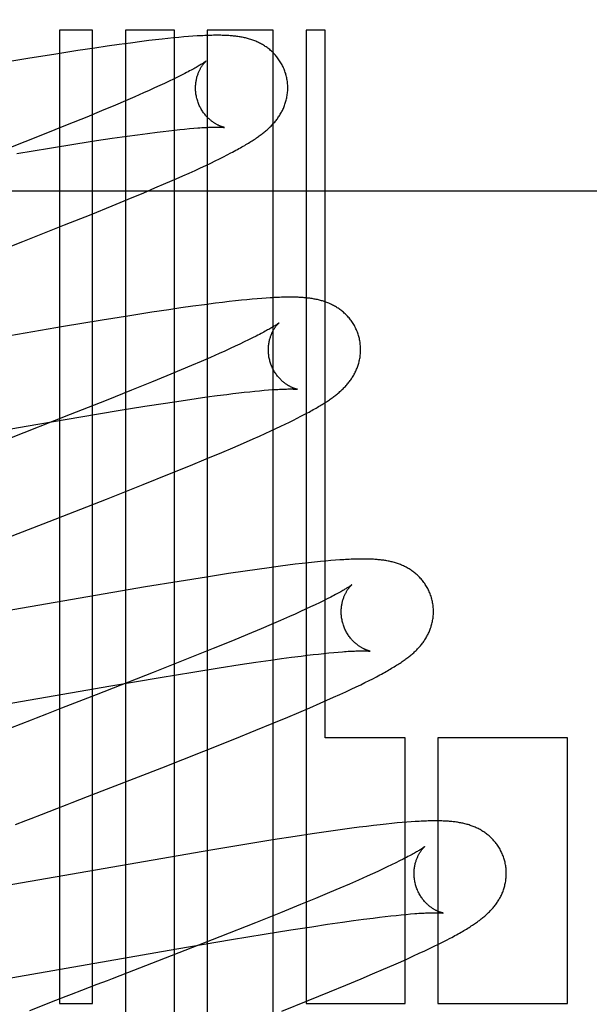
# Model space of a CAD drawing. Header units: inches. Extents: x 0 to 270, y 0 to 175.
# Tile 36 of 95: x 78.024 to 78.148, y 85.646 to 85.859. Entities that reach past the tile are written whole.
import ezdxf

# ---------------------------------------------------------------- set-up
doc = ezdxf.new("R2010")
doc.units = ezdxf.units.IN
doc.header["$LTSCALE"] = 14.84127
doc.header["$MEASUREMENT"] = 0
doc.linetypes.add('HIDDEN', pattern=[0.2, 0.1, -0.1])
doc.layers.add('DEFAULT_2', color=8, linetype='HIDDEN')

msp = doc.modelspace()

# ---------------------------------------------------------------- linework, layer by layer
at = {"layer": 'DEFAULT_2', "color": 8, "linetype": 'HIDDEN'}
for p, q in [((78.03309, 85.85717), (78.03309, 85.64612)), ((78.04023, 85.85717), (78.03309, 85.85717)), ((78.04023, 85.64612), (78.04023, 85.85717)), ((78.04737, 85.85717), (78.04737, 85.55138)), ((78.05797, 85.85717), (78.04737, 85.85717)), ((78.05797, 85.49793), (78.05797, 85.85717)), ((78.06511, 85.85717), (78.06511, 85.48831)), ((78.0794, 85.85717), (78.06511, 85.85717)), ((78.0794, 85.47305), (78.0794, 85.85717)), ((78.08654, 85.85717), (78.08654, 85.64612)), ((78.09069, 85.85717), (78.08654, 85.85717)), ((78.09069, 85.70372), (78.09069, 85.85717)), ((78.05245, 85.85491), (78.05091, 85.85472)), ((78.05391, 85.85508), (78.05245, 85.85491)), ((78.05529, 85.85524), (78.05391, 85.85508)), ((78.05658, 85.85538), (78.05529, 85.85524)), ((78.0578, 85.85551), (78.05658, 85.85538)), ((78.05894, 85.85561), (78.0578, 85.85551)), ((78.06001, 85.85571), (78.05894, 85.85561)), ((78.06103, 85.85579), (78.06001, 85.85571)), ((78.06198, 85.85586), (78.06103, 85.85579)), ((78.03704, 85.85275), (78.03225, 85.852)), ((78.04073, 85.85331), (78.03704, 85.85275)), ((78.04339, 85.8537), (78.04073, 85.85331)), ((78.04597, 85.85406), (78.04339, 85.8537)), ((78.04848, 85.8544), (78.04597, 85.85406)), ((78.05091, 85.85472), (78.04848, 85.8544)), ((78.02623, 85.85103), (78.0178, 85.84963)), ((78.03225, 85.852), (78.02623, 85.85103)), ((78.05778, 85.84658), (78.05684, 85.84612)), ((78.05866, 85.84701), (78.05778, 85.84658)), ((78.05949, 85.84742), (78.05866, 85.84701)), ((78.06025, 85.8478), (78.05949, 85.84742)), ((78.05251, 85.84413), (78.0513, 85.84359)), ((78.05368, 85.84466), (78.05251, 85.84413)), ((78.05479, 85.84516), (78.05368, 85.84466)), ((78.05584, 85.84565), (78.05479, 85.84516)), ((78.05684, 85.84612), (78.05584, 85.84565)), ((78.04937, 85.84274), (78.04734, 85.84186)), ((78.0513, 85.84359), (78.04937, 85.84274)), ((78.0452, 85.84095), (78.04218, 85.83968)), ((78.04734, 85.84186), (78.0452, 85.84095)), ((78.03899, 85.83835), (78.03476, 85.83663)), ((78.04218, 85.83968), (78.03899, 85.83835)), ((78.03476, 85.83663), (78.02939, 85.83446)), ((78.05798, 85.83551), (78.05912, 85.83563)), ((78.05912, 85.83563), (78.06019, 85.83574)), ((78.06019, 85.83574), (78.06121, 85.83583)), ((78.06121, 85.83583), (78.06216, 85.83591)), ((78.02939, 85.83446), (78.02175, 85.83143)), ((78.04109, 85.83323), (78.04449, 85.83374)), ((78.04449, 85.83374), (78.04771, 85.83421)), ((78.04771, 85.83421), (78.04999, 85.83452)), ((78.04999, 85.83452), (78.05217, 85.83481)), ((78.05217, 85.83481), (78.05423, 85.83507)), ((78.05423, 85.83507), (78.05554, 85.83523)), ((78.05554, 85.83523), (78.05679, 85.83538)), ((78.05679, 85.83538), (78.05798, 85.83551)), ((78.02385, 85.83046), (78.0309, 85.83162)), ((78.0309, 85.83162), (78.03661, 85.83254)), ((78.03661, 85.83254), (78.04109, 85.83323)), ((78.06682, 85.82884), (78.06775, 85.82929)), ((78.06775, 85.82929), (78.06862, 85.82973)), ((78.06862, 85.82973), (78.06944, 85.83015)), ((78.06944, 85.83015), (78.07022, 85.83055)), ((78.06245, 85.82678), (78.06365, 85.82733)), ((78.06365, 85.82733), (78.06478, 85.82786)), ((78.06478, 85.82786), (78.06584, 85.82836)), ((78.06584, 85.82836), (78.06682, 85.82884)), ((78.05611, 85.82397), (78.05838, 85.82496)), ((78.05838, 85.82496), (78.05981, 85.82559)), ((78.05981, 85.82559), (78.06117, 85.8262)), ((78.06117, 85.8262), (78.06245, 85.82678)), ((78.05134, 85.82194), (78.05376, 85.82296)), ((78.05376, 85.82296), (78.05611, 85.82397)), ((77.86889, 85.82237), (78.36889, 85.82237)), ((78.04798, 85.82053), (78.05134, 85.82194)), ((78.03991, 85.81724), (78.04448, 85.81909)), ((78.04448, 85.81909), (78.04798, 85.82053)), ((78.03418, 85.81495), (78.03991, 85.81724)), ((78.02512, 85.81137), (78.03418, 85.81495)), ((78.00909, 85.80513), (78.02512, 85.81137)), ((78.06197, 85.7973), (78.05939, 85.79693)), ((78.06448, 85.79764), (78.06197, 85.7973)), ((78.06688, 85.79795), (78.06448, 85.79764)), ((78.0684, 85.79814), (78.06688, 85.79795)), ((78.06984, 85.79831), (78.0684, 85.79814)), ((78.07121, 85.79846), (78.06984, 85.79831)), ((78.0725, 85.7986), (78.07121, 85.79846)), ((78.07371, 85.79873), (78.0725, 85.7986)), ((78.07484, 85.79883), (78.07371, 85.79873)), ((78.07591, 85.79893), (78.07484, 85.79883)), ((78.07691, 85.79901), (78.07591, 85.79893)), ((78.07785, 85.79908), (78.07691, 85.79901)), ((78.04831, 85.79525), (78.04232, 85.79429)), ((78.05308, 85.796), (78.04831, 85.79525)), ((78.05674, 85.79655), (78.05308, 85.796)), ((78.05939, 85.79693), (78.05674, 85.79655)), ((78.03393, 85.79289), (78.02064, 85.79062)), ((78.04232, 85.79429), (78.03393, 85.79289)), ((78.07568, 85.79083), (78.07488, 85.79043)), ((78.07111, 85.78862), (78.07003, 85.78812)), ((78.07214, 85.7891), (78.07111, 85.78862)), ((78.07312, 85.78957), (78.07214, 85.7891)), ((78.07403, 85.79001), (78.07312, 85.78957)), ((78.07488, 85.79043), (78.07403, 85.79001)), ((78.06769, 85.78706), (78.0658, 85.78623)), ((78.06889, 85.7876), (78.06769, 85.78706)), ((78.07003, 85.78812), (78.06889, 85.7876)), ((78.06168, 85.78445), (78.05945, 85.78351)), ((78.06379, 85.78536), (78.06168, 85.78445)), ((78.0658, 85.78623), (78.06379, 85.78536)), ((78.05633, 85.78221), (78.05304, 85.78085)), ((78.05945, 85.78351), (78.05633, 85.78221)), ((78.05304, 85.78085), (78.0487, 85.77909)), ((78.0487, 85.77909), (78.0432, 85.77688)), ((78.06502, 85.77763), (78.06722, 85.77792)), ((78.06722, 85.77792), (78.06931, 85.77819)), ((78.06931, 85.77819), (78.07064, 85.77836)), ((78.07064, 85.77836), (78.07191, 85.77851)), ((78.07191, 85.77851), (78.07313, 85.77865)), ((78.07313, 85.77865), (78.07429, 85.77878)), ((78.07429, 85.77878), (78.07539, 85.77889)), ((78.07539, 85.77889), (78.07644, 85.77899)), ((78.07644, 85.77899), (78.07742, 85.77908)), ((78.07742, 85.77908), (78.07834, 85.77915)), ((78.0432, 85.77688), (78.0354, 85.7738)), ((78.05153, 85.77561), (78.05604, 85.77631)), ((78.05604, 85.77631), (78.05946, 85.77683)), ((78.05946, 85.77683), (78.0627, 85.7773)), ((78.0627, 85.7773), (78.06502, 85.77763)), ((78.0354, 85.7738), (78.02186, 85.76851)), ((78.0377, 85.77334), (78.0458, 85.77469)), ((78.0458, 85.77469), (78.05153, 85.77561)), ((78.0854, 85.77344), (78.08613, 85.77382)), ((78.08613, 85.77382), (78.08682, 85.77419)), ((78.02582, 85.77131), (78.0377, 85.77334)), ((78.08103, 85.77129), (78.08201, 85.77175)), ((78.08201, 85.77175), (78.08293, 85.7722)), ((78.08293, 85.7722), (78.0838, 85.77263)), ((78.0838, 85.77263), (78.08462, 85.77304)), ((78.08462, 85.77304), (78.0854, 85.77344)), ((77.98744, 85.76461), (78.02582, 85.77131)), ((78.07642, 85.76916), (78.07768, 85.76973)), ((78.07768, 85.76973), (78.07887, 85.77028)), ((78.07887, 85.77028), (78.07999, 85.7708)), ((78.07999, 85.7708), (78.08103, 85.77129)), ((78.07063, 85.76663), (78.07293, 85.76762)), ((78.07293, 85.76762), (78.07508, 85.76857)), ((78.07508, 85.76857), (78.07642, 85.76916)), ((78.06489, 85.76421), (78.06822, 85.7656)), ((78.06822, 85.7656), (78.07063, 85.76663)), ((78.06143, 85.76278), (78.06489, 85.76421)), ((78.05123, 85.75866), (78.05692, 85.76094)), ((78.05692, 85.76094), (78.06143, 85.76278)), ((78.04326, 85.7555), (78.05123, 85.75866)), ((78.02954, 85.75014), (78.04326, 85.7555)), ((78.02186, 85.74717), (78.02954, 85.75014)), ((78.08705, 85.74168), (78.08564, 85.74152)), ((78.08838, 85.74182), (78.08705, 85.74168)), ((78.08963, 85.74195), (78.08838, 85.74182)), ((78.0908, 85.74206), (78.08963, 85.74195)), ((78.09188, 85.74215), (78.0908, 85.74206)), ((78.09288, 85.74223), (78.09188, 85.74215)), ((78.09382, 85.7423), (78.09288, 85.74223)), ((78.07331, 85.73987), (78.06968, 85.73933)), ((78.07594, 85.74025), (78.07331, 85.73987)), ((78.07849, 85.74061), (78.07594, 85.74025)), ((78.08098, 85.74094), (78.07849, 85.74061)), ((78.08259, 85.74115), (78.08098, 85.74094)), ((78.08415, 85.74134), (78.08259, 85.74115)), ((78.08564, 85.74152), (78.08415, 85.74134)), ((78.05898, 85.73764), (78.05169, 85.73643)), ((78.06493, 85.73859), (78.05898, 85.73764)), ((78.06968, 85.73933), (78.06493, 85.73859)), ((78.05169, 85.73643), (77.99276, 85.72621)), ((78.09028, 85.73344), (78.0894, 85.73301)), ((78.0911, 85.73385), (78.09028, 85.73344)), ((78.09186, 85.73424), (78.0911, 85.73385)), ((78.0853, 85.73109), (78.08413, 85.73056)), ((78.08641, 85.7316), (78.0853, 85.73109)), ((78.08746, 85.73209), (78.08641, 85.7316)), ((78.08846, 85.73256), (78.08746, 85.73209)), ((78.0894, 85.73301), (78.08846, 85.73256)), ((78.08099, 85.72918), (78.07896, 85.72829)), ((78.08292, 85.73002), (78.08099, 85.72918)), ((78.08413, 85.73056), (78.08292, 85.73002)), ((78.07681, 85.72738), (78.07379, 85.72611)), ((78.07896, 85.72829), (78.07681, 85.72738)), ((78.07059, 85.72478), (78.06637, 85.72306)), ((78.07379, 85.72611), (78.07059, 85.72478)), ((78.06637, 85.72306), (78.06099, 85.72089)), ((78.06099, 85.72089), (78.05334, 85.71785)), ((78.07563, 85.72009), (78.07887, 85.72056)), ((78.07887, 85.72056), (78.08117, 85.72089)), ((78.08117, 85.72089), (78.08337, 85.72118)), ((78.08337, 85.72118), (78.08544, 85.72145)), ((78.08544, 85.72145), (78.08676, 85.72161)), ((78.08676, 85.72161), (78.08803, 85.72176)), ((78.08803, 85.72176), (78.08923, 85.72189)), ((78.08923, 85.72189), (78.09039, 85.72202)), ((78.09039, 85.72202), (78.09148, 85.72213)), ((78.09148, 85.72213), (78.09251, 85.72223)), ((78.09251, 85.72223), (78.09348, 85.72231)), ((78.06198, 85.71796), (78.06771, 85.71888)), ((78.06771, 85.71888), (78.07222, 85.71958)), ((78.07222, 85.71958), (78.07563, 85.72009)), ((78.05334, 85.71785), (78.04104, 85.71304)), ((78.04419, 85.71497), (78.05491, 85.71679)), ((78.05491, 85.71679), (78.06198, 85.71796)), ((78.09929, 85.71569), (78.10016, 85.71613)), ((78.10016, 85.71613), (78.10099, 85.71654)), ((78.10099, 85.71654), (78.10176, 85.71695)), ((77.98802, 85.70522), (78.04419, 85.71497)), ((78.09513, 85.7137), (78.09629, 85.71424)), ((78.09629, 85.71424), (78.09736, 85.71475)), ((78.09736, 85.71475), (78.09836, 85.71523)), ((78.09836, 85.71523), (78.09929, 85.71569)), ((78.04104, 85.71304), (78.03352, 85.71012)), ((78.08958, 85.71121), (78.09105, 85.71186)), ((78.09105, 85.71186), (78.09249, 85.7125)), ((78.09249, 85.7125), (78.09386, 85.71312)), ((78.09386, 85.71312), (78.09513, 85.7137)), ((78.03352, 85.71012), (78.03023, 85.70885)), ((78.08498, 85.70922), (78.08733, 85.71023)), ((78.08733, 85.71023), (78.08958, 85.71121)), ((78.07917, 85.70679), (78.08254, 85.70819)), ((78.08254, 85.70819), (78.08498, 85.70922)), ((78.07108, 85.70349), (78.07566, 85.70535)), ((78.07566, 85.70535), (78.07917, 85.70679)), ((78.06436, 85.70081), (78.07108, 85.70349)), ((78.10797, 85.70372), (78.09069, 85.70372)), ((78.10797, 85.64612), (78.10797, 85.70372)), ((78.11511, 85.70372), (78.11511, 85.64612)), ((78.14322, 85.70372), (78.11511, 85.70372)), ((78.14322, 85.64612), (78.14322, 85.70372)), ((78.05524, 85.69722), (78.06436, 85.70081)), ((78.03915, 85.69096), (78.05524, 85.69722)), ((78.02916, 85.68709), (78.03251, 85.68839)), ((78.03251, 85.68839), (78.03473, 85.68925)), ((78.02692, 85.68623), (78.02916, 85.68709)), ((78.09642, 85.6841), (78.09394, 85.68377)), ((78.09804, 85.68431), (78.09642, 85.6841)), ((78.09963, 85.68451), (78.09804, 85.68431)), ((78.10115, 85.68469), (78.09963, 85.68451)), ((78.10257, 85.68486), (78.10115, 85.68469)), ((78.10389, 85.685), (78.10257, 85.68486)), ((78.10512, 85.68513), (78.10389, 85.685)), ((78.10627, 85.68524), (78.10512, 85.68513)), ((78.10734, 85.68533), (78.10627, 85.68524)), ((78.10835, 85.68542), (78.10734, 85.68533)), ((78.1093, 85.68549), (78.10835, 85.68542)), ((78.08412, 85.68233), (78.07931, 85.68158)), ((78.08782, 85.68289), (78.08412, 85.68233)), ((78.09138, 85.68341), (78.08782, 85.68289)), ((78.09394, 85.68377), (78.09138, 85.68341)), ((78.07327, 85.6806), (78.0659, 85.67937)), ((78.07931, 85.68158), (78.07327, 85.6806)), ((78.0659, 85.67937), (78.00087, 85.66812)), ((78.10411, 85.6757), (78.10311, 85.67523)), ((78.10506, 85.67616), (78.10411, 85.6757)), ((78.10595, 85.67659), (78.10506, 85.67616)), ((78.10678, 85.677), (78.10595, 85.67659)), ((78.10755, 85.67739), (78.10678, 85.677)), ((78.09975, 85.6737), (78.09789, 85.67287)), ((78.10092, 85.67422), (78.09975, 85.6737)), ((78.10204, 85.67474), (78.10092, 85.67422)), ((78.10311, 85.67523), (78.10204, 85.67474)), ((78.09591, 85.67201), (78.09383, 85.67111)), ((78.09789, 85.67287), (78.09591, 85.67201)), ((78.09163, 85.67018), (78.08855, 85.66889)), ((78.09383, 85.67111), (78.09163, 85.67018)), ((78.08529, 85.66754), (78.08099, 85.66579)), ((78.08855, 85.66889), (78.08529, 85.66754)), ((78.08099, 85.66579), (78.07553, 85.6636)), ((78.10107, 85.66463), (78.1024, 85.6648)), ((78.1024, 85.6648), (78.10367, 85.66495)), ((78.10367, 85.66495), (78.10489, 85.66509)), ((78.10489, 85.66509), (78.10605, 85.66521)), ((78.10605, 85.66521), (78.10715, 85.66533)), ((78.10715, 85.66533), (78.10819, 85.66542)), ((78.10819, 85.66542), (78.10917, 85.66551)), ((78.07553, 85.6636), (78.06779, 85.66053)), ((78.08322, 85.66205), (78.08775, 85.66275)), ((78.08775, 85.66275), (78.09119, 85.66327)), ((78.09119, 85.66327), (78.09445, 85.66374)), ((78.09445, 85.66374), (78.09677, 85.66407)), ((78.09677, 85.66407), (78.09897, 85.66436)), ((78.09897, 85.66436), (78.10107, 85.66463)), ((78.06779, 85.66053), (78.05431, 85.65527)), ((78.07036, 85.65994), (78.07746, 85.66112)), ((78.07746, 85.66112), (78.08322, 85.66205)), ((78.05847, 85.65792), (78.07036, 85.65994)), ((78.1133, 85.65803), (78.1143, 85.65852)), ((78.1143, 85.65852), (78.11524, 85.65898)), ((78.11524, 85.65898), (78.11611, 85.65942)), ((78.11611, 85.65942), (78.11694, 85.65984)), ((78.11694, 85.65984), (78.11772, 85.66024)), ((78.00325, 85.64833), (78.05847, 85.65792)), ((78.10847, 85.65579), (78.10982, 85.6564)), ((78.10982, 85.6564), (78.11107, 85.65698)), ((78.11107, 85.65698), (78.11223, 85.65752)), ((78.11223, 85.65752), (78.1133, 85.65803)), ((78.05431, 85.65527), (78.0478, 85.65274)), ((78.10329, 85.65351), (78.10556, 85.6545)), ((78.10556, 85.6545), (78.10704, 85.65515)), ((78.10704, 85.65515), (78.10847, 85.65579)), ((78.09849, 85.65147), (78.10093, 85.6525)), ((78.10093, 85.6525), (78.10329, 85.65351)), ((78.04117, 85.65018), (78.03782, 85.64888)), ((78.04339, 85.65104), (78.04117, 85.65018)), ((78.09159, 85.64861), (78.09511, 85.65006)), ((78.09511, 85.65006), (78.09849, 85.65147)), ((78.03782, 85.64888), (78.03557, 85.64802)), ((78.08699, 85.64675), (78.09159, 85.64861)), ((78.0322, 85.64671), (78.02655, 85.64452)), ((78.03309, 85.64612), (78.04023, 85.64612)), ((78.08123, 85.64444), (78.08699, 85.64675)), ((78.08654, 85.64612), (78.10797, 85.64612)), ((78.11511, 85.64612), (78.14322, 85.64612))]:
    msp.add_line(p, q, dxfattribs=at)
for points in [[(78.08216, 85.84755), (78.0821, 85.84776), (78.08202, 85.84801), (78.08194, 85.84826), (78.08185, 85.8485), (78.08175, 85.84874), (78.08165, 85.84898), (78.08154, 85.84922), (78.08143, 85.84945), (78.08131, 85.84968), (78.08119, 85.84991), (78.08106, 85.85013), (78.08092, 85.85035), (78.08078, 85.85057), (78.08064, 85.85078), (78.08049, 85.85099), (78.08034, 85.85119), (78.08019, 85.85139), (78.08003, 85.85158), (78.07986, 85.85177), (78.0797, 85.85196), (78.07953, 85.85213), (78.07935, 85.85231), (78.07918, 85.85248), (78.079, 85.85264), (78.07882, 85.85281), (78.07863, 85.85296), (78.07845, 85.85311), (78.07826, 85.85326), (78.07807, 85.8534), (78.07787, 85.85354), (78.07768, 85.85367), (78.07748, 85.8538), (78.07728, 85.85393), (78.07707, 85.85405), (78.07687, 85.85416), (78.07666, 85.85428), (78.07645, 85.85439), (78.07624, 85.85449), (78.07603, 85.85459), (78.07582, 85.85468), (78.07561, 85.85477), (78.07539, 85.85486), (78.07517, 85.85495), (78.07495, 85.85503), (78.07473, 85.8551), (78.07451, 85.85518), (78.07428, 85.85525), (78.07406, 85.85531), (78.07383, 85.85537), (78.07361, 85.85543), (78.07338, 85.85549), (78.07315, 85.85554), (78.07292, 85.85559), (78.07269, 85.85564), (78.07246, 85.85568), (78.07223, 85.85572), (78.072, 85.85576), (78.07176, 85.85579), (78.07152, 85.85583), (78.07128, 85.85586), (78.07104, 85.85589), (78.0708, 85.85591), (78.07055, 85.85594), (78.0703, 85.85596), (78.07004, 85.85598), (78.06978, 85.856), (78.06951, 85.85601), (78.06923, 85.85603), (78.06895, 85.85604), (78.06866, 85.85605), (78.06836, 85.85606), (78.06806, 85.85607), (78.06775, 85.85607), (78.06743, 85.85607), (78.0671, 85.85607), (78.06676, 85.85607), (78.06642, 85.85607), (78.06606, 85.85606), (78.0657, 85.85605), (78.06533, 85.85604), (78.06495, 85.85603), (78.06456, 85.85601), (78.06415, 85.85599), (78.06374, 85.85597), (78.06332, 85.85595), (78.06288, 85.85592), (78.06198, 85.85586)], [(78.06484, 85.85049), (78.06483, 85.85048), (78.06482, 85.85047), (78.0648, 85.85045), (78.06477, 85.85043), (78.06473, 85.8504), (78.06468, 85.85036), (78.06462, 85.85031), (78.06454, 85.85026), (78.06446, 85.85021), (78.06437, 85.85014), (78.06426, 85.85007), (78.06414, 85.84999), (78.06401, 85.84991), (78.06386, 85.84981), (78.0637, 85.84971), (78.06352, 85.84961), (78.06334, 85.84949), (78.06313, 85.84937), (78.06291, 85.84924), (78.06268, 85.84911), (78.06243, 85.84897), (78.06216, 85.84882), (78.06188, 85.84867), (78.06159, 85.84851), (78.06127, 85.84834), (78.06095, 85.84817), (78.06061, 85.84799), (78.06025, 85.8478)], [(78.06289, 85.84219), (78.06284, 85.84239), (78.06278, 85.84262), (78.06273, 85.84286), (78.06269, 85.84309), (78.06265, 85.84333), (78.06262, 85.84356), (78.0626, 85.84379), (78.06258, 85.84403), (78.06257, 85.84426), (78.06256, 85.84449), (78.06256, 85.84472), (78.06256, 85.84494), (78.06257, 85.84516), (78.06259, 85.84538), (78.06261, 85.8456), (78.06263, 85.84581), (78.06266, 85.84602), (78.0627, 85.84623), (78.06274, 85.84643), (78.06278, 85.84662), (78.06282, 85.84681), (78.06287, 85.847), (78.06292, 85.84718), (78.06298, 85.84736), (78.06303, 85.84753), (78.06309, 85.84769), (78.06315, 85.84785), (78.06321, 85.848), (78.06327, 85.84815), (78.06334, 85.8483), (78.0634, 85.84844), (78.06346, 85.84857), (78.06353, 85.8487), (78.0636, 85.84882), (78.06366, 85.84894), (78.06373, 85.84906), (78.0638, 85.84917), (78.06386, 85.84927), (78.06393, 85.84938), (78.06399, 85.84947), (78.06406, 85.84957), (78.06412, 85.84966), (78.06418, 85.84974), (78.06424, 85.84982), (78.0643, 85.8499), (78.06436, 85.84997), (78.06441, 85.85004), (78.06447, 85.8501), (78.06452, 85.85016), (78.06457, 85.85021), (78.06461, 85.85026), (78.06466, 85.8503), (78.06469, 85.85034), (78.06473, 85.85038), (78.06476, 85.85041), (78.06479, 85.85044), (78.06481, 85.85046), (78.06483, 85.85047), (78.06484, 85.85048), (78.06484, 85.85049)], [(78.07022, 85.83055), (78.07059, 85.83075), (78.07095, 85.83094), (78.0713, 85.83113), (78.07164, 85.83131), (78.07197, 85.8315), (78.07229, 85.83168), (78.07261, 85.83185), (78.07291, 85.83203), (78.07321, 85.8322), (78.07349, 85.83237), (78.07377, 85.83254), (78.07404, 85.8327), (78.07431, 85.83286), (78.07456, 85.83302), (78.07481, 85.83318), (78.07505, 85.83334), (78.07529, 85.83349), (78.07552, 85.83365), (78.07574, 85.8338), (78.07596, 85.83395), (78.07617, 85.8341), (78.07638, 85.83424), (78.07658, 85.83439), (78.07678, 85.83454), (78.07697, 85.83469), (78.07716, 85.83483), (78.07735, 85.83498), (78.07753, 85.83513), (78.07772, 85.83529), (78.0779, 85.83544), (78.07807, 85.83559), (78.07825, 85.83575), (78.07842, 85.83591), (78.07859, 85.83607), (78.07876, 85.83623), (78.07892, 85.8364), (78.07909, 85.83656), (78.07925, 85.83673), (78.07941, 85.83691), (78.07956, 85.83708), (78.07971, 85.83726), (78.07986, 85.83744), (78.08001, 85.83762), (78.08015, 85.83781), (78.08029, 85.83799), (78.08043, 85.83818), (78.08056, 85.83837), (78.08069, 85.83856), (78.08081, 85.83876), (78.08093, 85.83896), (78.08105, 85.83916), (78.08117, 85.83937), (78.08128, 85.83958), (78.08139, 85.83979), (78.08149, 85.84), (78.08159, 85.84022), (78.08168, 85.84044), (78.08177, 85.84066), (78.08186, 85.84088), (78.08194, 85.8411), (78.08202, 85.84133), (78.08209, 85.84156), (78.08215, 85.8418), (78.08222, 85.84203), (78.08227, 85.84227), (78.08233, 85.84251), (78.08237, 85.84276), (78.08242, 85.843), (78.08245, 85.84325), (78.08248, 85.8435), (78.08251, 85.84375), (78.08253, 85.844), (78.08254, 85.84426), (78.08255, 85.84452), (78.08255, 85.84477), (78.08255, 85.84503), (78.08253, 85.84529), (78.08252, 85.84554), (78.08249, 85.8458), (78.08246, 85.84606), (78.08243, 85.84632), (78.08238, 85.84657), (78.08233, 85.84683), (78.08228, 85.84708), (78.08222, 85.84734), (78.08216, 85.84755)], [(78.06884, 85.83609), (78.06884, 85.83609), (78.06885, 85.83609), (78.06884, 85.83609), (78.06883, 85.83609), (78.06881, 85.8361), (78.06878, 85.8361), (78.06874, 85.83611), (78.0687, 85.83612), (78.06866, 85.83613), (78.0686, 85.83615), (78.06855, 85.83616), (78.06848, 85.83618), (78.06841, 85.8362), (78.06834, 85.83622), (78.06826, 85.83625), (78.06818, 85.83628), (78.06809, 85.83631), (78.068, 85.83634), (78.06791, 85.83638), (78.06781, 85.83642), (78.06771, 85.83646), (78.06761, 85.83651), (78.06751, 85.83656), (78.0674, 85.83661), (78.06729, 85.83667), (78.06717, 85.83673), (78.06706, 85.83679), (78.06694, 85.83686), (78.06682, 85.83693), (78.06669, 85.83701), (78.06657, 85.83709), (78.06644, 85.83718), (78.06631, 85.83727), (78.06618, 85.83736), (78.06605, 85.83746), (78.06592, 85.83757), (78.06578, 85.83768), (78.06564, 85.83779), (78.06551, 85.83792), (78.06537, 85.83805), (78.06523, 85.83818), (78.06509, 85.83832), (78.06496, 85.83847), (78.06482, 85.83862), (78.06468, 85.83878), (78.06455, 85.83894), (78.06442, 85.83911), (78.06429, 85.83928), (78.06416, 85.83947), (78.06404, 85.83965), (78.06392, 85.83984), (78.0638, 85.84004), (78.06369, 85.84024), (78.06358, 85.84044), (78.06347, 85.84065), (78.06337, 85.84087), (78.06328, 85.84109), (78.06319, 85.84131), (78.0631, 85.84153), (78.06302, 85.84176), (78.06295, 85.84199), (78.06289, 85.84219)], [(78.06216, 85.83591), (78.06306, 85.83598), (78.06348, 85.83601), (78.06389, 85.83604), (78.06428, 85.83606), (78.06465, 85.83609), (78.065, 85.8361), (78.06533, 85.83612), (78.06564, 85.83613), (78.06593, 85.83614), (78.0662, 85.83615), (78.06646, 85.83616), (78.06671, 85.83616), (78.06694, 85.83616), (78.06715, 85.83616), (78.06735, 85.83616), (78.06754, 85.83616), (78.06771, 85.83616), (78.06787, 85.83615), (78.06802, 85.83615), (78.06815, 85.83614), (78.06827, 85.83614), (78.06838, 85.83613), (78.06848, 85.83613), (78.06856, 85.83612), (78.06863, 85.83611), (78.06869, 85.83611), (78.06874, 85.8361), (78.06878, 85.8361), (78.06881, 85.8361), (78.06883, 85.83609), (78.06884, 85.83609)], [(78.09795, 85.79076), (78.09789, 85.79097), (78.09781, 85.79122), (78.09773, 85.79146), (78.09764, 85.79171), (78.09754, 85.79195), (78.09744, 85.79219), (78.09733, 85.79242), (78.09722, 85.79266), (78.0971, 85.79289), (78.09698, 85.79311), (78.09685, 85.79333), (78.09672, 85.79355), (78.09658, 85.79377), (78.09644, 85.79398), (78.09629, 85.79419), (78.09614, 85.79439), (78.09598, 85.79459), (78.09583, 85.79478), (78.09566, 85.79497), (78.0955, 85.79515), (78.09533, 85.79533), (78.09515, 85.79551), (78.09498, 85.79568), (78.0948, 85.79584), (78.09462, 85.796), (78.09444, 85.79616), (78.09425, 85.79631), (78.09406, 85.79645), (78.09387, 85.7966), (78.09368, 85.79673), (78.09349, 85.79687), (78.09329, 85.797), (78.09309, 85.79712), (78.09288, 85.79725), (78.09268, 85.79736), (78.09247, 85.79747), (78.09226, 85.79758), (78.09206, 85.79769), (78.09185, 85.79779), (78.09163, 85.79788), (78.09142, 85.79797), (78.09121, 85.79806), (78.09099, 85.79814), (78.09077, 85.79823), (78.09055, 85.7983), (78.09033, 85.79838), (78.09011, 85.79845), (78.08988, 85.79851), (78.08966, 85.79858), (78.08943, 85.79863), (78.0892, 85.79869), (78.08897, 85.79874), (78.08874, 85.79879), (78.08851, 85.79884), (78.08828, 85.79888), (78.08805, 85.79892), (78.08782, 85.79896), (78.08758, 85.799), (78.08734, 85.79903), (78.0871, 85.79906), (78.08686, 85.79909), (78.08662, 85.79912), (78.08637, 85.79914), (78.08611, 85.79917), (78.08586, 85.79919), (78.08559, 85.7992), (78.08532, 85.79922), (78.08505, 85.79924), (78.08477, 85.79925), (78.08448, 85.79926), (78.08418, 85.79927), (78.08388, 85.79927), (78.08357, 85.79928), (78.08325, 85.79928), (78.08293, 85.79928), (78.08259, 85.79928), (78.08225, 85.79928), (78.0819, 85.79927), (78.08154, 85.79926), (78.08117, 85.79925), (78.08079, 85.79924), (78.08041, 85.79922), (78.08001, 85.7992), (78.0796, 85.79918), (78.07918, 85.79916), (78.07875, 85.79914), (78.07785, 85.79908)], [(78.08063, 85.79369), (78.08062, 85.79369), (78.08061, 85.79367), (78.08059, 85.79366), (78.08055, 85.79363), (78.08052, 85.7936), (78.08047, 85.79357), (78.08041, 85.79353), (78.08034, 85.79348), (78.08026, 85.79342), (78.08017, 85.79336), (78.08008, 85.7933), (78.07996, 85.79322), (78.07984, 85.79314), (78.07971, 85.79306), (78.07956, 85.79297), (78.07941, 85.79287), (78.07923, 85.79277), (78.07905, 85.79266), (78.07886, 85.79254), (78.07865, 85.79242), (78.07843, 85.79229), (78.07819, 85.79216), (78.07794, 85.79202), (78.07767, 85.79187), (78.07739, 85.79172), (78.07708, 85.79156), (78.07676, 85.79139), (78.07642, 85.79121), (78.07606, 85.79102), (78.07568, 85.79083)], [(78.07868, 85.7854), (78.07863, 85.7856), (78.07857, 85.78583), (78.07852, 85.78607), (78.07848, 85.7863), (78.07844, 85.78654), (78.07841, 85.78677), (78.07839, 85.78701), (78.07837, 85.78724), (78.07836, 85.78747), (78.07835, 85.7877), (78.07835, 85.78793), (78.07835, 85.78816), (78.07836, 85.78838), (78.07838, 85.7886), (78.0784, 85.78882), (78.07843, 85.78903), (78.07846, 85.78924), (78.07849, 85.78945), (78.07853, 85.78965), (78.07857, 85.78985), (78.07862, 85.79004), (78.07866, 85.79022), (78.07872, 85.7904), (78.07877, 85.79058), (78.07883, 85.79075), (78.07888, 85.79091), (78.07894, 85.79107), (78.07901, 85.79123), (78.07907, 85.79138), (78.07913, 85.79152), (78.0792, 85.79166), (78.07926, 85.79179), (78.07933, 85.79192), (78.0794, 85.79205), (78.07946, 85.79217), (78.07953, 85.79228), (78.07959, 85.79239), (78.07966, 85.7925), (78.07973, 85.7926), (78.07979, 85.7927), (78.07985, 85.79279), (78.07992, 85.79288), (78.07998, 85.79296), (78.08004, 85.79304), (78.0801, 85.79312), (78.08016, 85.79319), (78.08021, 85.79326), (78.08027, 85.79332), (78.08032, 85.79338), (78.08037, 85.79343), (78.08041, 85.79348), (78.08045, 85.79352), (78.08049, 85.79356), (78.08053, 85.79359), (78.08056, 85.79362), (78.08058, 85.79365), (78.0806, 85.79367), (78.08062, 85.79368), (78.08063, 85.79369), (78.08063, 85.79369)], [(78.08682, 85.77419), (78.08716, 85.77437), (78.08748, 85.77455), (78.08779, 85.77472), (78.08809, 85.77489), (78.08839, 85.77506), (78.08867, 85.77522), (78.08895, 85.77538), (78.08922, 85.77554), (78.08948, 85.7757), (78.08973, 85.77585), (78.08998, 85.776), (78.09022, 85.77615), (78.09046, 85.7763), (78.09069, 85.77645), (78.09092, 85.77659), (78.09114, 85.77674), (78.09135, 85.77688), (78.09156, 85.77703), (78.09177, 85.77717), (78.09197, 85.77731), (78.09217, 85.77746), (78.09237, 85.7776), (78.09256, 85.77774), (78.09275, 85.77789), (78.09294, 85.77803), (78.09312, 85.77818), (78.09331, 85.77833), (78.09349, 85.77848), (78.09367, 85.77863), (78.09385, 85.77879), (78.09402, 85.77894), (78.0942, 85.7791), (78.09437, 85.77926), (78.09454, 85.77943), (78.0947, 85.77959), (78.09487, 85.77976), (78.09503, 85.77993), (78.09519, 85.7801), (78.09534, 85.78028), (78.0955, 85.78046), (78.09565, 85.78064), (78.09579, 85.78082), (78.09593, 85.781), (78.09607, 85.78119), (78.09621, 85.78138), (78.09634, 85.78157), (78.09647, 85.78176), (78.0966, 85.78196), (78.09672, 85.78216), (78.09684, 85.78236), (78.09695, 85.78257), (78.09707, 85.78278), (78.09717, 85.78299), (78.09728, 85.7832), (78.09738, 85.78342), (78.09747, 85.78364), (78.09756, 85.78386), (78.09765, 85.78408), (78.09773, 85.7843), (78.0978, 85.78453), (78.09788, 85.78476), (78.09794, 85.785), (78.09801, 85.78523), (78.09806, 85.78547), (78.09812, 85.78571), (78.09816, 85.78596), (78.09821, 85.7862), (78.09824, 85.78645), (78.09827, 85.7867), (78.0983, 85.78696), (78.09832, 85.78721), (78.09833, 85.78746), (78.09834, 85.78772), (78.09834, 85.78798), (78.09834, 85.78823), (78.09832, 85.78849), (78.09831, 85.78875), (78.09828, 85.78901), (78.09825, 85.78927), (78.09822, 85.78952), (78.09817, 85.78978), (78.09813, 85.79004), (78.09807, 85.79029), (78.09801, 85.79054), (78.09795, 85.79076)], [(78.08464, 85.7793), (78.08463, 85.7793), (78.08461, 85.7793), (78.08459, 85.77931), (78.08456, 85.77931), (78.08452, 85.77932), (78.08448, 85.77933), (78.08443, 85.77934), (78.08438, 85.77936), (78.08432, 85.77938), (78.08425, 85.77939), (78.08418, 85.77942), (78.08411, 85.77944), (78.08403, 85.77947), (78.08395, 85.77949), (78.08386, 85.77953), (78.08377, 85.77956), (78.08368, 85.7796), (78.08358, 85.77964), (78.08348, 85.77968), (78.08338, 85.77973), (78.08327, 85.77978), (78.08317, 85.77983), (78.08305, 85.77989), (78.08294, 85.77995), (78.08282, 85.78002), (78.08271, 85.78008), (78.08259, 85.78016), (78.08246, 85.78023), (78.08234, 85.78031), (78.08221, 85.7804), (78.08208, 85.78049), (78.08195, 85.78059), (78.08182, 85.78069), (78.08169, 85.78079), (78.08155, 85.7809), (78.08142, 85.78102), (78.08128, 85.78114), (78.08114, 85.78127), (78.08101, 85.7814), (78.08087, 85.78154), (78.08073, 85.78169), (78.0806, 85.78184), (78.08046, 85.782), (78.08033, 85.78216), (78.0802, 85.78233), (78.08007, 85.78251), (78.07994, 85.78269), (78.07982, 85.78287), (78.0797, 85.78306), (78.07958, 85.78326), (78.07947, 85.78346), (78.07936, 85.78366), (78.07926, 85.78387), (78.07916, 85.78408), (78.07906, 85.7843), (78.07898, 85.78452), (78.07889, 85.78474), (78.07881, 85.78497), (78.07874, 85.7852), (78.07868, 85.7854)], [(78.07834, 85.77915), (78.0792, 85.77922), (78.07961, 85.77925), (78.08, 85.77927), (78.08037, 85.77929), (78.08073, 85.77931), (78.08107, 85.77933), (78.08139, 85.77934), (78.0817, 85.77935), (78.08199, 85.77936), (78.08227, 85.77936), (78.08253, 85.77937), (78.08277, 85.77937), (78.08299, 85.77937), (78.0832, 85.77937), (78.08339, 85.77937), (78.08357, 85.77937), (78.08372, 85.77936), (78.08387, 85.77936), (78.084, 85.77935), (78.08411, 85.77935), (78.08421, 85.77934), (78.0843, 85.77933), (78.08438, 85.77933), (78.08445, 85.77932), (78.0845, 85.77932), (78.08455, 85.77931), (78.08458, 85.77931), (78.08461, 85.7793), (78.08463, 85.7793), (78.08464, 85.7793)], [(78.11374, 85.73397), (78.11368, 85.73418), (78.1136, 85.73443), (78.11352, 85.73467), (78.11343, 85.73492), (78.11333, 85.73516), (78.11323, 85.7354), (78.11312, 85.73563), (78.11301, 85.73587), (78.11289, 85.7361), (78.11277, 85.73632), (78.11264, 85.73655), (78.11251, 85.73677), (78.11237, 85.73698), (78.11223, 85.73719), (78.11208, 85.7374), (78.11193, 85.7376), (78.11177, 85.7378), (78.11161, 85.73799), (78.11145, 85.73818), (78.11128, 85.73837), (78.11111, 85.73855), (78.11094, 85.73872), (78.11076, 85.73889), (78.11059, 85.73906), (78.1104, 85.73922), (78.11022, 85.73937), (78.11004, 85.73952), (78.10985, 85.73967), (78.10966, 85.73981), (78.10946, 85.73995), (78.10927, 85.74008), (78.10907, 85.74021), (78.10887, 85.74034), (78.10866, 85.74046), (78.10846, 85.74058), (78.10825, 85.74069), (78.10804, 85.7408), (78.10783, 85.7409), (78.10762, 85.741), (78.10741, 85.7411), (78.1072, 85.74119), (78.10699, 85.74127), (78.10677, 85.74136), (78.10655, 85.74144), (78.10633, 85.74152), (78.10611, 85.74159), (78.10588, 85.74166), (78.10566, 85.74173), (78.10543, 85.74179), (78.1052, 85.74185), (78.10498, 85.7419), (78.10475, 85.74196), (78.10452, 85.74201), (78.10429, 85.74205), (78.10406, 85.7421), (78.10383, 85.74214), (78.10359, 85.74217), (78.10336, 85.74221), (78.10312, 85.74224), (78.10289, 85.74227), (78.10265, 85.7423), (78.10241, 85.74233), (78.10217, 85.74235), (78.10192, 85.74237), (78.10167, 85.74239), (78.10142, 85.74241), (78.10116, 85.74243), (78.1009, 85.74244), (78.10064, 85.74245), (78.10037, 85.74246), (78.10009, 85.74247), (78.09981, 85.74248), (78.09953, 85.74249), (78.09924, 85.74249), (78.09894, 85.74249), (78.09863, 85.74249), (78.09832, 85.74249), (78.098, 85.74248), (78.09767, 85.74248), (78.09733, 85.74247), (78.09699, 85.74246), (78.09663, 85.74245), (78.09627, 85.74243), (78.09589, 85.74242), (78.0955, 85.7424), (78.0951, 85.74238), (78.09469, 85.74235), (78.09382, 85.7423)], [(78.09642, 85.7369), (78.09642, 85.7369), (78.0964, 85.73688), (78.09638, 85.73687), (78.09635, 85.73684), (78.0963, 85.73681), (78.09626, 85.73677), (78.0962, 85.73673), (78.09613, 85.73668), (78.09604, 85.73662), (78.09595, 85.73656), (78.09585, 85.73649), (78.09573, 85.73641), (78.0956, 85.73633), (78.09546, 85.73624), (78.0953, 85.73614), (78.09513, 85.73604), (78.09494, 85.73592), (78.09474, 85.7358), (78.09452, 85.73568), (78.09428, 85.73554), (78.09403, 85.7354), (78.09377, 85.73525), (78.09349, 85.7351), (78.0932, 85.73494), (78.09289, 85.73477), (78.09256, 85.7346), (78.09222, 85.73442), (78.09186, 85.73424)], [(78.09447, 85.72861), (78.09442, 85.72881), (78.09437, 85.72904), (78.09432, 85.72927), (78.09427, 85.72951), (78.09423, 85.72974), (78.0942, 85.72998), (78.09418, 85.73021), (78.09416, 85.73045), (78.09415, 85.73068), (78.09414, 85.73091), (78.09414, 85.73114), (78.09414, 85.73136), (78.09415, 85.73159), (78.09417, 85.73181), (78.09419, 85.73202), (78.09422, 85.73224), (78.09425, 85.73245), (78.09428, 85.73265), (78.09432, 85.73285), (78.09436, 85.73305), (78.09441, 85.73324), (78.09445, 85.73342), (78.0945, 85.7336), (78.09456, 85.73378), (78.09461, 85.73395), (78.09467, 85.73411), (78.09473, 85.73427), (78.09479, 85.73443), (78.09486, 85.73458), (78.09492, 85.73472), (78.09498, 85.73486), (78.09505, 85.73499), (78.09512, 85.73512), (78.09518, 85.73525), (78.09525, 85.73537), (78.09531, 85.73548), (78.09538, 85.73559), (78.09545, 85.7357), (78.09551, 85.7358), (78.09558, 85.7359), (78.09564, 85.73599), (78.0957, 85.73608), (78.09577, 85.73616), (78.09583, 85.73624), (78.09589, 85.73632), (78.09594, 85.73639), (78.096, 85.73646), (78.09605, 85.73652), (78.0961, 85.73658), (78.09615, 85.73663), (78.0962, 85.73668), (78.09624, 85.73673), (78.09628, 85.73677), (78.09631, 85.7368), (78.09634, 85.73683), (78.09637, 85.73686), (78.09639, 85.73688), (78.09641, 85.73689), (78.09642, 85.7369), (78.09642, 85.7369)], [(78.10176, 85.71695), (78.10214, 85.71715), (78.1025, 85.71734), (78.10285, 85.71753), (78.1032, 85.71772), (78.10353, 85.7179), (78.10386, 85.71808), (78.10417, 85.71826), (78.10448, 85.71844), (78.10478, 85.71861), (78.10507, 85.71879), (78.10535, 85.71895), (78.10563, 85.71912), (78.1059, 85.71929), (78.10615, 85.71945), (78.10641, 85.71961), (78.10665, 85.71977), (78.10689, 85.71992), (78.10712, 85.72008), (78.10734, 85.72023), (78.10756, 85.72038), (78.10777, 85.72053), (78.10798, 85.72068), (78.10818, 85.72083), (78.10838, 85.72097), (78.10857, 85.72112), (78.10876, 85.72127), (78.10895, 85.72142), (78.10914, 85.72157), (78.10932, 85.72172), (78.1095, 85.72187), (78.10967, 85.72203), (78.10985, 85.72218), (78.11002, 85.72234), (78.11019, 85.7225), (78.11036, 85.72266), (78.11052, 85.72283), (78.11068, 85.723), (78.11084, 85.72317), (78.111, 85.72334), (78.11116, 85.72351), (78.11131, 85.72369), (78.11146, 85.72387), (78.1116, 85.72405), (78.11174, 85.72424), (78.11188, 85.72442), (78.11202, 85.72461), (78.11215, 85.7248), (78.11228, 85.72499), (78.1124, 85.72519), (78.11252, 85.72539), (78.11264, 85.72559), (78.11276, 85.7258), (78.11287, 85.72601), (78.11297, 85.72622), (78.11308, 85.72643), (78.11318, 85.72665), (78.11327, 85.72687), (78.11336, 85.72709), (78.11344, 85.72731), (78.11352, 85.72753), (78.1136, 85.72776), (78.11367, 85.72799), (78.11374, 85.72822), (78.1138, 85.72846), (78.11386, 85.7287), (78.11391, 85.72894), (78.11396, 85.72918), (78.114, 85.72943), (78.11404, 85.72968), (78.11407, 85.72993), (78.11409, 85.73018), (78.11411, 85.73043), (78.11412, 85.73068), (78.11413, 85.73094), (78.11413, 85.73119), (78.11413, 85.73145), (78.11412, 85.73171), (78.1141, 85.73197), (78.11407, 85.73222), (78.11404, 85.73248), (78.11401, 85.73274), (78.11396, 85.73299), (78.11392, 85.73325), (78.11386, 85.7335), (78.1138, 85.73375), (78.11374, 85.73397)], [(78.10042, 85.72251), (78.10043, 85.72251), (78.10042, 85.72251), (78.10041, 85.72251), (78.10039, 85.72252), (78.10036, 85.72252), (78.10032, 85.72253), (78.10028, 85.72254), (78.10023, 85.72255), (78.10018, 85.72256), (78.10012, 85.72258), (78.10006, 85.7226), (78.09999, 85.72262), (78.09992, 85.72264), (78.09984, 85.72267), (78.09976, 85.7227), (78.09967, 85.72273), (78.09958, 85.72276), (78.09949, 85.7228), (78.09939, 85.72284), (78.09929, 85.72288), (78.09919, 85.72293), (78.09908, 85.72298), (78.09897, 85.72303), (78.09886, 85.72309), (78.09875, 85.72315), (78.09863, 85.72321), (78.09851, 85.72328), (78.09839, 85.72336), (78.09827, 85.72343), (78.09814, 85.72351), (78.09802, 85.7236), (78.09789, 85.72369), (78.09776, 85.72378), (78.09763, 85.72388), (78.09749, 85.72399), (78.09736, 85.7241), (78.09722, 85.72422), (78.09708, 85.72434), (78.09695, 85.72447), (78.09681, 85.7246), (78.09667, 85.72474), (78.09653, 85.72489), (78.0964, 85.72504), (78.09626, 85.7252), (78.09613, 85.72536), (78.096, 85.72553), (78.09587, 85.72571), (78.09574, 85.72589), (78.09562, 85.72607), (78.0955, 85.72626), (78.09538, 85.72646), (78.09527, 85.72666), (78.09516, 85.72687), (78.09505, 85.72707), (78.09495, 85.72729), (78.09486, 85.72751), (78.09477, 85.72773), (78.09468, 85.72795), (78.09461, 85.72818), (78.09453, 85.72841), (78.09447, 85.72861)], [(78.09348, 85.72231), (78.0944, 85.72238), (78.09483, 85.72242), (78.09524, 85.72244), (78.09564, 85.72247), (78.09601, 85.72249), (78.09637, 85.72251), (78.0967, 85.72253), (78.09702, 85.72254), (78.09732, 85.72255), (78.0976, 85.72256), (78.09786, 85.72257), (78.09811, 85.72257), (78.09835, 85.72258), (78.09857, 85.72258), (78.09878, 85.72258), (78.09898, 85.72258), (78.09916, 85.72258), (78.09933, 85.72258), (78.09948, 85.72257), (78.09963, 85.72257), (78.09976, 85.72256), (78.09987, 85.72256), (78.09998, 85.72255), (78.10007, 85.72254), (78.10015, 85.72254), (78.10022, 85.72253), (78.10028, 85.72253), (78.10033, 85.72252), (78.10037, 85.72252), (78.1004, 85.72251), (78.10042, 85.72251), (78.10042, 85.72251)], [(78.02692, 85.70757), (78.02469, 85.70671), (78.02246, 85.70584)], [(78.03023, 85.70885), (78.02802, 85.70799), (78.02692, 85.70757)], [(78.03473, 85.68925), (78.03584, 85.68968), (78.03915, 85.69096)], [(78.02356, 85.68493), (78.0258, 85.6858), (78.02692, 85.68623)], [(78.12953, 85.67717), (78.12947, 85.67739), (78.12939, 85.67764), (78.12931, 85.67788), (78.12922, 85.67813), (78.12912, 85.67837), (78.12902, 85.67861), (78.12891, 85.67885), (78.1288, 85.67908), (78.12868, 85.67931), (78.12856, 85.67954), (78.12843, 85.67976), (78.12829, 85.67998), (78.12815, 85.6802), (78.12801, 85.68041), (78.12786, 85.68062), (78.12771, 85.68082), (78.12756, 85.68102), (78.1274, 85.68121), (78.12723, 85.6814), (78.12706, 85.68159), (78.12689, 85.68177), (78.12672, 85.68194), (78.12654, 85.68211), (78.12637, 85.68228), (78.12618, 85.68244), (78.126, 85.68259), (78.12581, 85.68274), (78.12563, 85.68289), (78.12543, 85.68303), (78.12524, 85.68317), (78.12504, 85.6833), (78.12484, 85.68343), (78.12464, 85.68356), (78.12444, 85.68368), (78.12423, 85.6838), (78.12402, 85.68391), (78.12382, 85.68402), (78.12361, 85.68412), (78.12339, 85.68422), (78.12318, 85.68431), (78.12297, 85.6844), (78.12275, 85.68449), (78.12254, 85.68458), (78.12232, 85.68466), (78.12209, 85.68473), (78.12187, 85.68481), (78.12165, 85.68488), (78.12142, 85.68494), (78.12119, 85.685), (78.12097, 85.68506), (78.12074, 85.68512), (78.12051, 85.68517), (78.12028, 85.68522), (78.12005, 85.68527), (78.11981, 85.68531), (78.11958, 85.68535), (78.11934, 85.68539), (78.11911, 85.68542), (78.11887, 85.68546), (78.11863, 85.68549), (78.11838, 85.68552), (78.11814, 85.68554), (78.11789, 85.68557), (78.11763, 85.68559), (78.11737, 85.68561), (78.11711, 85.68563), (78.11683, 85.68564), (78.11656, 85.68566), (78.11627, 85.68567), (78.11598, 85.68568), (78.11568, 85.68569), (78.11538, 85.68569), (78.11506, 85.6857), (78.11474, 85.6857), (78.11441, 85.6857), (78.11407, 85.6857), (78.11373, 85.68569), (78.11337, 85.68569), (78.11301, 85.68568), (78.11264, 85.68566), (78.11226, 85.68565), (78.11187, 85.68564), (78.11146, 85.68562), (78.11105, 85.6856), (78.11063, 85.68557), (78.1102, 85.68555), (78.1093, 85.68549)], [(78.11221, 85.68011), (78.11221, 85.6801), (78.11219, 85.68009), (78.11217, 85.68007), (78.11214, 85.68005), (78.1121, 85.68002), (78.11205, 85.67998), (78.11199, 85.67994), (78.11192, 85.6799), (78.11185, 85.67984), (78.11176, 85.67978), (78.11167, 85.67972), (78.11156, 85.67965), (78.11144, 85.67957), (78.11131, 85.67949), (78.11117, 85.6794), (78.11101, 85.6793), (78.11084, 85.6792), (78.11066, 85.67909), (78.11045, 85.67897), (78.11024, 85.67884), (78.11001, 85.67871), (78.10976, 85.67857), (78.10949, 85.67842), (78.10921, 85.67827), (78.10891, 85.67811), (78.10859, 85.67794), (78.10826, 85.67776), (78.10792, 85.67758), (78.10755, 85.67739)], [(78.11027, 85.67182), (78.11021, 85.67201), (78.11016, 85.67225), (78.11011, 85.67248), (78.11006, 85.67272), (78.11002, 85.67296), (78.10999, 85.67319), (78.10997, 85.67343), (78.10995, 85.67366), (78.10994, 85.67389), (78.10993, 85.67412), (78.10993, 85.67435), (78.10994, 85.67458), (78.10995, 85.6748), (78.10996, 85.67502), (78.10998, 85.67524), (78.11001, 85.67545), (78.11004, 85.67566), (78.11007, 85.67586), (78.11011, 85.67607), (78.11015, 85.67626), (78.1102, 85.67645), (78.11025, 85.67664), (78.1103, 85.67682), (78.11035, 85.67699), (78.11041, 85.67716), (78.11047, 85.67733), (78.11053, 85.67749), (78.11059, 85.67764), (78.11065, 85.67779), (78.11071, 85.67794), (78.11078, 85.67807), (78.11084, 85.67821), (78.11091, 85.67834), (78.11098, 85.67846), (78.11104, 85.67858), (78.11111, 85.6787), (78.11117, 85.67881), (78.11124, 85.67891), (78.11131, 85.67901), (78.11137, 85.67911), (78.11144, 85.6792), (78.1115, 85.67929), (78.11156, 85.67938), (78.11162, 85.67946), (78.11168, 85.67953), (78.11174, 85.6796), (78.11179, 85.67967), (78.11185, 85.67973), (78.1119, 85.67979), (78.11195, 85.67985), (78.11199, 85.67989), (78.11203, 85.67994), (78.11207, 85.67998), (78.11211, 85.68001), (78.11214, 85.68004), (78.11216, 85.68007), (78.11219, 85.68009), (78.1122, 85.6801), (78.11221, 85.68011), (78.11222, 85.68011)], [(78.12627, 85.66599), (78.12643, 85.66616), (78.1266, 85.66633), (78.12675, 85.66651), (78.12691, 85.66668), (78.12706, 85.66686), (78.12721, 85.66704), (78.12736, 85.66722), (78.1275, 85.66741), (78.12764, 85.66759), (78.12778, 85.66778), (78.12791, 85.66797), (78.12804, 85.66817), (78.12817, 85.66836), (78.12829, 85.66856), (78.12841, 85.66877), (78.12853, 85.66897), (78.12864, 85.66918), (78.12875, 85.66939), (78.12885, 85.66961), (78.12895, 85.66982), (78.12905, 85.67004), (78.12914, 85.67026), (78.12922, 85.67049), (78.1293, 85.67071), (78.12938, 85.67094), (78.12945, 85.67117), (78.12952, 85.6714), (78.12959, 85.67164), (78.12964, 85.67188), (78.1297, 85.67212), (78.12974, 85.67237), (78.12979, 85.67261), (78.12982, 85.67286), (78.12985, 85.67311), (78.12988, 85.67337), (78.1299, 85.67362), (78.12991, 85.67387), (78.12992, 85.67413), (78.12992, 85.67439), (78.12992, 85.67465), (78.12991, 85.67491), (78.12989, 85.67516), (78.12987, 85.67542), (78.12984, 85.67568), (78.1298, 85.67594), (78.12976, 85.6762), (78.12971, 85.67645), (78.12965, 85.67671), (78.12959, 85.67696), (78.12953, 85.67717)], [(78.11621, 85.66572), (78.11622, 85.66572), (78.11622, 85.66572), (78.11621, 85.66572), (78.1162, 85.66572), (78.11618, 85.66572), (78.11615, 85.66573), (78.11612, 85.66574), (78.11608, 85.66575), (78.11603, 85.66576), (78.11598, 85.66577), (78.11592, 85.66579), (78.11586, 85.66581), (78.11579, 85.66583), (78.11572, 85.66585), (78.11564, 85.66587), (78.11556, 85.6659), (78.11547, 85.66593), (78.11538, 85.66597), (78.11529, 85.66601), (78.11519, 85.66605), (78.11509, 85.66609), (78.11499, 85.66613), (78.11488, 85.66618), (78.11477, 85.66624), (78.11466, 85.66629), (78.11455, 85.66635), (78.11443, 85.66642), (78.11431, 85.66649), (78.11419, 85.66656), (78.11407, 85.66663), (78.11394, 85.66672), (78.11382, 85.6668), (78.11369, 85.66689), (78.11356, 85.66699), (78.11342, 85.66709), (78.11329, 85.66719), (78.11316, 85.6673), (78.11302, 85.66742), (78.11288, 85.66754), (78.11275, 85.66767), (78.11261, 85.6678), (78.11247, 85.66794), (78.11233, 85.66809), (78.1122, 85.66824), (78.11206, 85.6684), (78.11193, 85.66856), (78.11179, 85.66873), (78.11166, 85.66891), (78.11154, 85.66909), (78.11141, 85.66928), (78.11129, 85.66947), (78.11117, 85.66966), (78.11106, 85.66986), (78.11095, 85.67007), (78.11084, 85.67028), (78.11074, 85.67049), (78.11065, 85.67071), (78.11056, 85.67093), (78.11048, 85.67116), (78.1104, 85.67139), (78.11032, 85.67162), (78.11027, 85.67182)], [(78.10917, 85.66551), (78.11009, 85.66559), (78.11053, 85.66562), (78.11095, 85.66565), (78.11135, 85.66567), (78.11173, 85.6657), (78.1121, 85.66572), (78.11244, 85.66573), (78.11276, 85.66575), (78.11306, 85.66576), (78.11335, 85.66577), (78.11362, 85.66578), (78.11387, 85.66578), (78.11411, 85.66579), (78.11434, 85.66579), (78.11455, 85.66579), (78.11475, 85.66579), (78.11493, 85.66579), (78.1151, 85.66579), (78.11526, 85.66578), (78.1154, 85.66578), (78.11553, 85.66577), (78.11565, 85.66577), (78.11576, 85.66576), (78.11585, 85.66575), (78.11593, 85.66575), (78.116, 85.66574), (78.11606, 85.66574), (78.11611, 85.66573), (78.11615, 85.66573), (78.11618, 85.66572), (78.1162, 85.66572), (78.11621, 85.66572)], [(78.11772, 85.66024), (78.11809, 85.66044), (78.11845, 85.66063), (78.1188, 85.66083), (78.11915, 85.66101), (78.11948, 85.6612), (78.11981, 85.66138), (78.12012, 85.66156), (78.12043, 85.66174), (78.12073, 85.66191), (78.12101, 85.66209), (78.1213, 85.66225), (78.12157, 85.66242), (78.12184, 85.66259), (78.12209, 85.66275), (78.12234, 85.66291), (78.12259, 85.66307), (78.12282, 85.66323), (78.12305, 85.66338), (78.12328, 85.66353), (78.12349, 85.66369), (78.1237, 85.66384), (78.12391, 85.66399), (78.12411, 85.66413), (78.1243, 85.66428), (78.1245, 85.66443), (78.12469, 85.66458), (78.12487, 85.66473), (78.12505, 85.66488), (78.12524, 85.66504), (78.12541, 85.66519), (78.12559, 85.66535), (78.12576, 85.66551), (78.12593, 85.66567), (78.1261, 85.66583), (78.12627, 85.66599)], [(78.0478, 85.65274), (78.0445, 85.65147), (78.04339, 85.65104)], [(78.03557, 85.64802), (78.03445, 85.64758), (78.0322, 85.64671)]]:
    msp.add_lwpolyline(points, dxfattribs=at)

doc.saveas('drawing.dxf')
